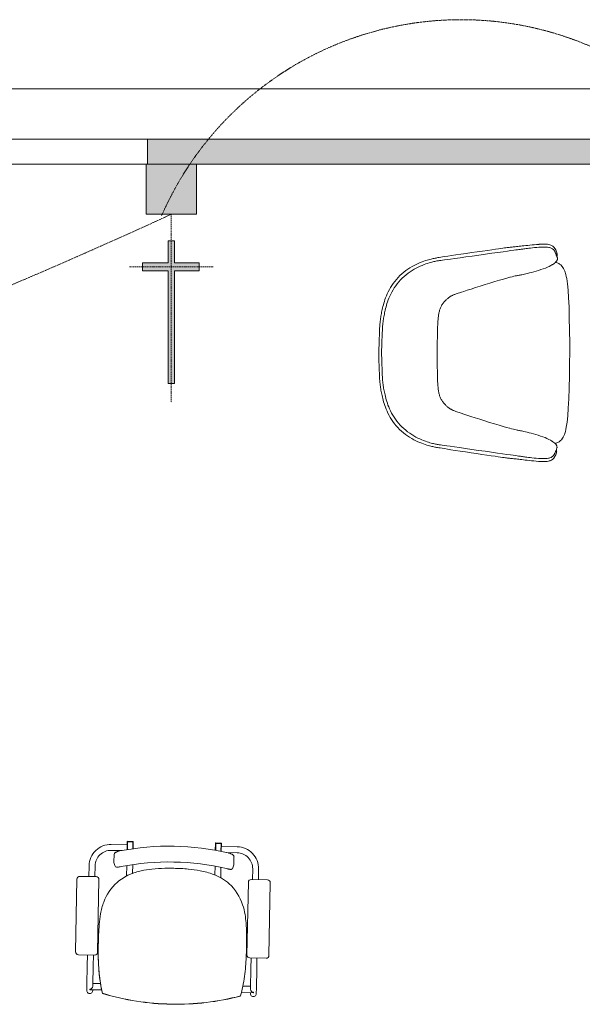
# Model space of a CAD drawing. Header units: millimetres. Extents: x -750 to 72845, y -24282 to 18874.
# Tile 83 of 154: x 56548 to 58256, y 15520 to 18512. Entities that reach past the tile are written whole.
import ezdxf

# ---------------------------------------------------------------- set-up
doc = ezdxf.new("R2010")
doc.units = ezdxf.units.MM
doc.header["$MEASUREMENT"] = 0
for name, pattern in [('( Hidden )', [0.375, 0.25, -0.125]), ('DASHED', [19.05, 12.7, -6.35]), ('HIDDENX2', [0.75, 0.5, -0.25])]:
    doc.linetypes.add(name, pattern=pattern)
for name, color, linetype, lineweight in [('& Lighting (Walls)', 5, 'Continuous', 15), ('IRISH HOUSE_HYD AIRPORT_DRAINAGE LAYOUT 1$0$GREYSCALE', 8, 'Continuous', 0), ('M-MEP-ELLG-CABLE', 146, 'HIDDENX2', 20), ('M-MEP-ELPR-EQUIP', 6, 'Continuous', 20)]:
    doc.layers.add(name, color=color, linetype=linetype, lineweight=lineweight)
doc.layers.add('E Floor Lighting', color=5, linetype='DASHED')
doc.layers.add('IRISH HOUSE_HYD AIRPORT_DRAINAGE LAYOUT 1$0$GREY SCALE', color=8, linetype='Continuous')

# ---------------------------------------------------------------- blocks, each defined once
blk = doc.blocks.new('IRISH HOUSE_HYD AIRPORT_DRAINAGE LAYOUT 1$0$FLOOR PLAN')
at = {"layer": 'IRISH HOUSE_HYD AIRPORT_DRAINAGE LAYOUT 1$0$GREYSCALE', "lineweight": 0, "ltscale": 0.25}
h = blk.add_hatch(color=8, dxfattribs=at)
h.dxf.hatch_style = 1
h.paths.add_polyline_path([(6935.6, 18149.4), (21163.6, 18149.4), (21163.6, 18073.2), (6935.6, 18073.2)])
h = blk.add_hatch(color=8, dxfattribs=at)
h.dxf.hatch_style = 1
h.paths.add_polyline_path([(6932, 18073.2), (6932, 17920.8), (7084.4, 17920.8), (7084.4, 18073.2)])
at = {"layer": 'IRISH HOUSE_HYD AIRPORT_DRAINAGE LAYOUT 1$0$GREYSCALE', "color": 8, "lineweight": 0, "ltscale": 0.2}
blk.add_line((21163.6, 18301.8), (1808.8, 18301.8), dxfattribs=at)
at = {"layer": 'IRISH HOUSE_HYD AIRPORT_DRAINAGE LAYOUT 1$0$GREYSCALE', "color": 8, "lineweight": 0, "ltscale": 0.25}
for p, q in [((21163.6, 18149.4), (1806, 18149.4)), ((6935.6, 18149.4), (21163.6, 18149.4)), ((6935.6, 18073.2), (6935.6, 18149.4)), ((3932.4, 18073.2), (6935.6, 18073.2)), ((6932, 18073.2), (7084.4, 18073.2)), ((6932, 17920.8), (6932, 18073.2)), ((21163.6, 18073.2), (6935.6, 18073.2)), ((7084.4, 18073.2), (7084.4, 17920.8)), ((7084.4, 17920.8), (6932, 17920.8))]:
    blk.add_line(p, q, dxfattribs=at)
at = {"layer": 'IRISH HOUSE_HYD AIRPORT_DRAINAGE LAYOUT 1$0$GREYSCALE', "color": 8, "lineweight": 0}
for p, q in [((7886.9, 17799.3), (7903, 17801.7)), ((7903, 17801.7), (7919.8, 17804.2)), ((7919.8, 17804.2), (7936.5, 17806.6)), ((7936.5, 17806.6), (7952.8, 17809)), ((7952.8, 17809), (7967.9, 17811.2)), ((7981.7, 17802.3), (7962.2, 17799.6)), ((7967.9, 17811.2), (7981.3, 17813.2)), ((7981.3, 17813.2), (7992.5, 17814.8)), ((7999.7, 17804.8), (7981.7, 17802.3)), ((7992.5, 17814.8), (8001.6, 17816)), ((8015.6, 17807), (7999.7, 17804.8)), ((8001.6, 17816), (8009.1, 17817.1)), ((8009.1, 17817.1), (8015.2, 17817.9)), ((8015.2, 17817.9), (8020.1, 17818.5)), ((8028.7, 17808.8), (8015.6, 17807)), ((8020.1, 17818.5), (8024.1, 17819)), ((8024.1, 17819), (8027.5, 17819.4)), ((8027.5, 17819.4), (8030.6, 17819.8)), ((8039.3, 17810.3), (8028.7, 17808.8)), ((8030.6, 17819.8), (8033.6, 17820.1)), ((8033.6, 17820.1), (8036.6, 17820.5)), ((8036.6, 17820.5), (8039.7, 17820.8)), ((8047.8, 17811.4), (8039.3, 17810.3)), ((8039.7, 17820.8), (8042.8, 17821.1)), ((8042.8, 17821.1), (8045.9, 17821.5)), ((8045.9, 17821.5), (8049.3, 17821.8)), ((8054.4, 17812.3), (8047.8, 17811.4)), ((8049.3, 17821.8), (8052.7, 17822.2)), ((8052.7, 17822.2), (8056.4, 17822.6)), ((8059.7, 17813), (8054.4, 17812.3)), ((8056.4, 17822.6), (8060.3, 17823)), ((8063.8, 17813.6), (8059.7, 17813)), ((8060.3, 17823), (8064.5, 17823.5)), ((8067.1, 17814), (8063.8, 17813.6)), ((8064.5, 17823.5), (8069, 17824)), ((8070, 17814.4), (8067.1, 17814)), ((8069, 17824), (8073.8, 17824.5)), ((8072.9, 17814.8), (8070, 17814.4)), ((8075.7, 17815.2), (8072.9, 17814.8)), ((8073.8, 17824.5), (8078.9, 17825)), ((8078.7, 17815.6), (8075.7, 17815.2)), ((8081.9, 17816), (8078.7, 17815.6)), ((8078.9, 17825), (8084.4, 17825.6)), ((8085.4, 17816.5), (8081.9, 17816)), ((8084.4, 17825.6), (8090.3, 17826.3)), ((8089.4, 17817), (8085.4, 17816.5)), ((8093.8, 17817.6), (8089.4, 17817)), ((8090.3, 17826.3), (8096.7, 17826.9)), ((8098.9, 17818.1), (8093.8, 17817.6)), ((8096.7, 17826.9), (8103.4, 17827.6)), ((8104.7, 17818.8), (8098.9, 17818.1)), ((8103.4, 17827.6), (8110.4, 17828.3)), ((8111, 17819.4), (8104.7, 17818.8)), ((8110.4, 17828.3), (8117.4, 17828.9)), ((8117.6, 17820), (8111, 17819.4)), ((8117.4, 17828.9), (8124.2, 17829.4)), ((8124.2, 17820.5), (8117.6, 17820)), ((8124.2, 17829.4), (8125.4, 17829.5)), ((8130.5, 17820.9), (8124.2, 17820.5)), ((8125.4, 17829.5), (8132, 17829.9)), ((8136.5, 17821.1), (8130.5, 17820.9)), ((8132, 17829.9), (8138.2, 17830.1)), ((8138.2, 17821.1), (8136.5, 17821.1)), ((8138.2, 17830.1), (8143.7, 17830)), ((8143.8, 17821), (8138.2, 17821.1)), ((8143.7, 17830), (8148.3, 17829.7)), ((8148.6, 17820.7), (8143.8, 17821)), ((8148.3, 17829.7), (8150.7, 17829.5)), ((8150.7, 17820.5), (8148.6, 17820.7)), ((8150.7, 17829.5), (8154.6, 17828.8)), ((8154.6, 17819.8), (8150.7, 17820.5)), ((8154.6, 17828.8), (8157, 17828.2)), ((8156.6, 17819.4), (8154.6, 17819.8)), ((8159.1, 17818.6), (8156.6, 17819.4)), ((8157, 17828.2), (8160, 17827.2)), ((8161.6, 17817.9), (8159.1, 17818.6)), ((8160, 17827.2), (8162.4, 17826.3)), ((8163.2, 17817.1), (8161.6, 17817.9)), ((8162.4, 17826.3), (8164.6, 17824.9)), ((8165.4, 17815.8), (8163.2, 17817.1)), ((8164.6, 17824.9), (8166.6, 17823.7)), ((8166.9, 17814.9), (8165.4, 17815.8)), ((8166.6, 17823.7), (8168.8, 17821.9)), ((8168.1, 17813.8), (8166.9, 17814.9)), ((8169.2, 17812.6), (8168.1, 17813.8)), ((8168.8, 17821.9), (8170.8, 17819.6)), ((8170.6, 17811.1), (8169.2, 17812.6)), ((8171.5, 17809.8), (8170.6, 17811.1)), ((8170.8, 17819.6), (8172.7, 17816.9)), ((8172.3, 17808.4), (8171.5, 17809.8)), ((8173, 17807.1), (8172.3, 17808.4)), ((8172.7, 17816.9), (8173.5, 17815.5)), ((8173.6, 17805.7), (8173, 17807.1)), ((8173.5, 17815.5), (8175.3, 17812.6)), ((8174.1, 17804.3), (8173.6, 17805.7)), ((8174.7, 17803), (8174.1, 17804.3)), ((8175.2, 17801.8), (8174.7, 17803)), ((8175.7, 17800.6), (8175.2, 17801.8)), ((8175.3, 17812.6), (8176.8, 17809.5)), ((8176.8, 17809.5), (8178, 17806.4)), ((8178, 17806.4), (8178.9, 17803.4)), ((8178.9, 17803.4), (8179.5, 17800.5)), ((7758.1, 17771.3), (7764, 17773.9)), ((7764, 17773.9), (7769.8, 17776.1)), ((7769.8, 17776.1), (7775.3, 17778.1)), ((7775.3, 17778.1), (7780.4, 17779.9)), ((7780.4, 17779.9), (7785.2, 17781.4)), ((7785.2, 17781.4), (7789.5, 17782.7)), ((7790.6, 17773), (7785.9, 17771.5)), ((7789.5, 17782.7), (7793.4, 17783.8)), ((7794.8, 17774.3), (7790.6, 17773)), ((7793.4, 17783.8), (7797, 17784.7)), ((7798.7, 17775.4), (7794.8, 17774.3)), ((7797, 17784.7), (7800.4, 17785.6)), ((7802.2, 17776.4), (7798.7, 17775.4)), ((7800.4, 17785.6), (7803.5, 17786.3)), ((7805.5, 17777.1), (7802.2, 17776.4)), ((7803.5, 17786.3), (7806.4, 17786.9)), ((7808.5, 17777.8), (7805.5, 17777.1)), ((7806.4, 17786.9), (7809.3, 17787.4)), ((7811.4, 17778.4), (7808.5, 17777.8)), ((7809.3, 17787.4), (7812.1, 17787.9)), ((7814.2, 17778.9), (7811.4, 17778.4)), ((7812.1, 17787.9), (7814.8, 17788.4)), ((7816.9, 17779.4), (7814.2, 17778.9)), ((7814.8, 17788.4), (7817.9, 17789)), ((7819.7, 17779.8), (7816.9, 17779.4)), ((7817.9, 17789), (7821.6, 17789.6)), ((7822.8, 17780.3), (7819.7, 17779.8)), ((7821.6, 17789.6), (7826.1, 17790.3)), ((7826.6, 17780.8), (7822.8, 17780.3)), ((7826.1, 17790.3), (7831.8, 17791.1)), ((7831.5, 17781.5), (7826.6, 17780.8)), ((7837.8, 17782.3), (7831.5, 17781.5)), ((7831.8, 17791.1), (7838.9, 17792.2)), ((7846, 17783.5), (7837.8, 17782.3)), ((7838.9, 17792.2), (7847.8, 17793.5)), ((7856.3, 17784.9), (7846, 17783.5)), ((7847.8, 17793.5), (7858.7, 17795.2)), ((7869.1, 17786.6), (7856.3, 17784.9)), ((7858.7, 17795.2), (7871.9, 17797.1)), ((7884.8, 17788.8), (7869.1, 17786.6)), ((7871.9, 17797.1), (7886.9, 17799.3)), ((7902.7, 17791.3), (7884.8, 17788.8)), ((7922, 17794), (7902.7, 17791.3)), ((7942.1, 17796.8), (7922, 17794)), ((7962.2, 17799.6), (7942.1, 17796.8)), ((8168.1, 17769.6), (8171.4, 17772)), ((8171.4, 17772), (8174.2, 17774.4)), ((8174.2, 17774.4), (8174.9, 17775.1)), ((8174.5, 17774.7), (8177.4, 17774.1)), ((8174.9, 17775.1), (8177.1, 17777.4)), ((8176.2, 17799.4), (8175.7, 17800.6)), ((8176.7, 17798.2), (8176.2, 17799.4)), ((8177.2, 17797), (8176.7, 17798.2)), ((8177.1, 17777.4), (8178.7, 17779.7)), ((8177.7, 17795.8), (8177.2, 17797)), ((8177.4, 17774.1), (8177.8, 17774)), ((8178.2, 17794.7), (8177.7, 17795.8)), ((8177.8, 17774), (8184.8, 17771.2)), ((8178.7, 17793.5), (8178.2, 17794.7)), ((8179.2, 17792.3), (8178.7, 17793.5)), ((8178.7, 17779.7), (8179.2, 17780.6)), ((8179.2, 17794.3), (8178.8, 17793.3)), ((8179.6, 17795.9), (8179.2, 17794.3)), ((8179.6, 17791.1), (8179.2, 17792.3)), ((8179.2, 17780.6), (8179.5, 17781.2)), ((8179.5, 17800.5), (8179.7, 17798)), ((8179.5, 17781.2), (8179.7, 17781.8)), ((8179.7, 17798), (8179.6, 17795.9)), ((8180.1, 17789.2), (8179.6, 17791.1)), ((8179.7, 17781.8), (8180.2, 17782.8)), ((8180.4, 17788.1), (8180.1, 17789.2)), ((8180.2, 17782.8), (8180.4, 17783.8)), ((8180.6, 17786.9), (8180.4, 17788.1)), ((8180.4, 17783.8), (8180.6, 17785.8)), ((8180.6, 17785.8), (8180.6, 17786.9)), ((7708.1, 17739.7), (7714.1, 17744.8)), ((7714.1, 17744.8), (7720.3, 17749.5)), ((7720.3, 17749.5), (7726.6, 17754)), ((7726.6, 17754), (7732.9, 17758.1)), ((7733.1, 17746), (7727, 17741.6)), ((7732.9, 17758.1), (7739.3, 17761.9)), ((7739.3, 17750.1), (7733.1, 17746)), ((7739.3, 17761.9), (7745.6, 17765.4)), ((7745.6, 17753.8), (7739.3, 17750.1)), ((7745.6, 17765.4), (7751.9, 17768.5)), ((7751.8, 17757.3), (7745.6, 17753.8)), ((7758, 17760.3), (7751.8, 17757.3)), ((7751.9, 17768.5), (7758.1, 17771.3)), ((7764, 17763.1), (7758, 17760.3)), ((7769.9, 17765.6), (7764, 17763.1)), ((7775.5, 17767.8), (7769.9, 17765.6)), ((7780.9, 17769.8), (7775.5, 17767.8)), ((7785.9, 17771.5), (7780.9, 17769.8)), ((8089.7, 17741), (8095.6, 17742.5)), ((8095.6, 17742.5), (8102, 17744.2)), ((8102, 17744.2), (8108.9, 17746)), ((8108.9, 17746), (8116, 17748.1)), ((8116, 17748.1), (8123.3, 17750.2)), ((8123.3, 17750.2), (8130.5, 17752.5)), ((8130.5, 17752.5), (8137.4, 17754.9)), ((8137.4, 17754.9), (8144, 17757.4)), ((8144, 17757.4), (8150.1, 17759.9)), ((8150.1, 17759.9), (8155.6, 17762.4)), ((8155.6, 17762.4), (8160.5, 17765)), ((8160.5, 17765), (8163.6, 17766.8)), ((8163.6, 17766.8), (8164.3, 17767.2)), ((8164.3, 17767.2), (8164.9, 17767.6)), ((8164.9, 17767.6), (8165.9, 17768.2)), ((8165.9, 17768.2), (8168.1, 17769.6)), ((8184.8, 17771.2), (8187, 17769.7)), ((8187, 17769.7), (8190.5, 17767.2)), ((8190.5, 17767.2), (8194.8, 17762.3)), ((8194.8, 17762.3), (8195.1, 17761.9)), ((8195.1, 17761.9), (8199, 17755.9)), ((8199, 17755.9), (8200, 17753.8)), ((8200, 17753.8), (8202.7, 17747.8)), ((8202.7, 17747.8), (8205.8, 17738.1)), ((7682, 17710.8), (7686.6, 17717)), ((7686.6, 17717), (7691.6, 17723.1)), ((7691.6, 17723.1), (7696.8, 17728.9)), ((7698.8, 17715.5), (7694, 17709.6)), ((7696.8, 17728.9), (7702.4, 17734.4)), ((7704, 17721.2), (7698.8, 17715.5)), ((7702.4, 17734.4), (7708.1, 17739.7)), ((7709.4, 17726.7), (7704, 17721.2)), ((7715.1, 17732), (7709.4, 17726.7)), ((7721, 17736.9), (7715.1, 17732)), ((7727, 17741.6), (7721, 17736.9)), ((7975.7, 17711.7), (7990.8, 17716.3)), ((7990.8, 17716.3), (8004.4, 17720.4)), ((8004.4, 17720.4), (8016.7, 17724)), ((8016.7, 17724), (8027.2, 17726.9)), ((8027.2, 17726.9), (8035.8, 17729.2)), ((8035.8, 17729.2), (8036.7, 17729.5)), ((8036.7, 17729.5), (8042.6, 17731)), ((8042.6, 17731), (8048.1, 17732.3)), ((8048.1, 17732.3), (8052.5, 17733.3)), ((8052.5, 17733.3), (8056, 17734)), ((8056, 17734), (8058.9, 17734.6)), ((8058.9, 17734.6), (8061.5, 17735.1)), ((8061.5, 17735.1), (8064.1, 17735.6)), ((8064.1, 17735.6), (8066.5, 17736)), ((8066.5, 17736), (8066.9, 17736.1)), ((8066.9, 17736.1), (8069.7, 17736.6)), ((8069.7, 17736.6), (8072.8, 17737.2)), ((8072.8, 17737.2), (8076.2, 17737.9)), ((8076.2, 17737.9), (8080.1, 17738.8)), ((8080.1, 17738.8), (8084.6, 17739.8)), ((8084.6, 17739.8), (8089.7, 17741)), ((8205.8, 17738.1), (8207.1, 17731.9)), ((8207.1, 17731.9), (8208.6, 17725.3)), ((8208.6, 17725.3), (8210.9, 17709.8)), ((7664, 17679.2), (7666.9, 17685.4)), ((7666.9, 17685.4), (7670.2, 17691.8)), ((7670.2, 17691.8), (7673.8, 17698.1)), ((7673.8, 17698.1), (7677.8, 17704.5)), ((7677.9, 17684.6), (7674.7, 17678.4)), ((7677.8, 17704.5), (7682, 17710.8)), ((7681.4, 17690.9), (7677.9, 17684.6)), ((7685.3, 17697.2), (7681.4, 17690.9)), ((7689.5, 17703.4), (7685.3, 17697.2)), ((7694, 17709.6), (7689.5, 17703.4)), ((7879.2, 17681), (7882.8, 17682.1)), ((7882.8, 17682.1), (7889, 17684.1)), ((7889, 17684.1), (7896.8, 17686.6)), ((7896.8, 17686.6), (7906.5, 17689.7)), ((7906.5, 17689.7), (7918.4, 17693.6)), ((7918.4, 17693.6), (7931.9, 17697.9)), ((7931.9, 17697.9), (7945.6, 17702.3)), ((7945.6, 17702.3), (7960.9, 17707.1)), ((7960.9, 17707.1), (7975.7, 17711.7)), ((8210.9, 17709.8), (8212.8, 17690.7)), ((8212.8, 17690.7), (8214.4, 17667.3)), ((7653.4, 17650.8), (7655, 17656.1)), ((7655, 17656.1), (7656.9, 17661.5)), ((7656.9, 17661.5), (7658.9, 17667.2)), ((7658.9, 17667.2), (7661.3, 17673.1)), ((7661.3, 17673.1), (7664, 17679.2)), ((7664.8, 17654.8), (7663, 17649.4)), ((7666.8, 17660.4), (7664.8, 17654.8)), ((7669.1, 17666.2), (7666.8, 17660.4)), ((7671.7, 17672.2), (7669.1, 17666.2)), ((7674.7, 17678.4), (7671.7, 17672.2)), ((7834.2, 17651.3), (7835.8, 17653.3)), ((7835.8, 17653.3), (7837.6, 17655.4)), ((7837.6, 17655.4), (7839.4, 17657.3)), ((7839.4, 17657.3), (7841.1, 17659)), ((7841.1, 17659), (7842.8, 17660.7)), ((7842.8, 17660.7), (7844.4, 17662.2)), ((7844.4, 17662.2), (7845.9, 17663.6)), ((7845.9, 17663.6), (7847.3, 17664.9)), ((7847.3, 17664.9), (7848.7, 17666)), ((7848.7, 17666), (7850, 17667.1)), ((7850, 17667.1), (7851.3, 17668.1)), ((7851.3, 17668.1), (7852.6, 17669)), ((7852.6, 17669), (7854, 17669.9)), ((7854, 17669.9), (7855.3, 17670.8)), ((7855.3, 17670.8), (7856.8, 17671.6)), ((7856.8, 17671.6), (7858.3, 17672.5)), ((7858.3, 17672.5), (7859.8, 17673.3)), ((7859.8, 17673.3), (7861.5, 17674.2)), ((7861.5, 17674.2), (7863.2, 17675)), ((7863.2, 17675), (7864.9, 17675.8)), ((7864.9, 17675.8), (7866.8, 17676.6)), ((7866.8, 17676.6), (7868.6, 17677.3)), ((7868.6, 17677.3), (7870.6, 17678.1)), ((7870.6, 17678.1), (7872.8, 17678.9)), ((7872.8, 17678.9), (7875.7, 17679.8)), ((7875.7, 17679.8), (7879.2, 17681)), ((8214.4, 17667.3), (8215.7, 17639.3)), ((7646, 17619.3), (7646.8, 17623.3)), ((7646.8, 17623.3), (7647.7, 17627.4)), ((7647.7, 17627.4), (7648.7, 17631.7)), ((7648.7, 17631.7), (7649.7, 17636.2)), ((7649.7, 17636.2), (7650.8, 17640.9)), ((7650.8, 17640.9), (7652, 17645.7)), ((7652, 17645.7), (7653.4, 17650.8)), ((7656.7, 17625.4), (7655.8, 17621.2)), ((7657.7, 17629.8), (7656.7, 17625.4)), ((7658.8, 17634.4), (7657.7, 17629.8)), ((7660.1, 17639.2), (7658.8, 17634.4)), ((7661.4, 17644.2), (7660.1, 17639.2)), ((7663, 17649.4), (7661.4, 17644.2)), ((7820.8, 17621), (7821.4, 17623.8)), ((7821.4, 17623.8), (7822, 17626.4)), ((7822, 17626.4), (7822.7, 17629)), ((7822.7, 17629), (7823.5, 17631.5)), ((7823.5, 17631.5), (7824.3, 17633.9)), ((7824.3, 17633.9), (7825.2, 17636.3)), ((7825.2, 17636.3), (7826.2, 17638.5)), ((7826.2, 17638.5), (7827.2, 17640.7)), ((7827.2, 17640.7), (7828.4, 17642.9)), ((7828.4, 17642.9), (7829.7, 17645.2)), ((7829.7, 17645.2), (7831.1, 17647.2)), ((7831.1, 17647.2), (7832.6, 17649.3)), ((7832.6, 17649.3), (7834.2, 17651.3)), ((8215.7, 17639.3), (8216.6, 17606.1)), ((7642, 17591.8), (7642.4, 17596.1)), ((7642.4, 17596.1), (7642.9, 17600.1)), ((7642.9, 17600.1), (7643.4, 17603.9)), ((7643.4, 17603.9), (7644, 17607.8)), ((7644, 17607.8), (7644.6, 17611.6)), ((7644.6, 17611.6), (7645.3, 17615.4)), ((7645.3, 17615.4), (7646, 17619.3)), ((7651.1, 17594.2), (7650.6, 17590.3)), ((7651.6, 17598), (7651.1, 17594.2)), ((7652.1, 17601.8), (7651.6, 17598)), ((7652.8, 17605.5), (7652.1, 17601.8)), ((7653.4, 17609.3), (7652.8, 17605.5)), ((7654.2, 17613.2), (7653.4, 17609.3)), ((7655, 17617.1), (7654.2, 17613.2)), ((7655.8, 17621.2), (7655, 17617.1)), ((7817.5, 17591.9), (7817.7, 17594.6)), ((7817.7, 17594.6), (7817.8, 17597.3)), ((7817.8, 17597.3), (7818, 17599.9)), ((7818, 17599.9), (7818.2, 17602.1)), ((7818.2, 17602.1), (7818.5, 17604.7)), ((7818.5, 17604.7), (7818.8, 17607.4)), ((7818.8, 17607.4), (7819.1, 17610.1)), ((7819.1, 17610.1), (7819.4, 17612.7)), ((7819.4, 17612.7), (7819.8, 17615.5)), ((7819.8, 17615.5), (7820.3, 17618.3)), ((7820.3, 17618.3), (7820.8, 17621)), ((8216.6, 17606.1), (8217.3, 17569)), ((7639.9, 17554.6), (7640.3, 17565.1)), ((7640.3, 17565.1), (7640.8, 17573.8)), ((7640.8, 17573.8), (7641.2, 17581)), ((7641.2, 17581), (7641.6, 17586.9)), ((7641.6, 17586.9), (7642, 17591.8)), ((7649, 17568.3), (7648.6, 17559.7)), ((7649.4, 17575.4), (7649, 17568.3)), ((7649.8, 17581.2), (7649.4, 17575.4)), ((7650.2, 17586.1), (7649.8, 17581.2)), ((7650.6, 17590.3), (7650.2, 17586.1)), ((7816.2, 17556), (7816.4, 17564.1)), ((7816.4, 17564.1), (7816.6, 17570.6)), ((7816.6, 17570.6), (7816.7, 17575.8)), ((7816.7, 17575.8), (7816.9, 17580)), ((7816.9, 17580), (7817, 17583.5)), ((7817, 17583.5), (7817.2, 17586.5)), ((7817.2, 17586.5), (7817.3, 17589.1)), ((7817.3, 17589.1), (7817.5, 17591.9)), ((8217.3, 17569), (8217.8, 17529.2)), ((7638.8, 17526.8), (7639.3, 17541.9)), ((7639.3, 17541.9), (7639.9, 17554.6)), ((7647.6, 17536.9), (7647, 17522)), ((7648.1, 17549.4), (7647.6, 17536.9)), ((7648.6, 17559.7), (7648.1, 17549.4)), ((7815.3, 17519.4), (7815.7, 17533.9)), ((7815.7, 17533.9), (7815.9, 17546.1)), ((7815.9, 17546.1), (7816.2, 17556)), ((7637.8, 17500.9), (7638.1, 17509.6)), ((7638.1, 17509.6), (7638.8, 17526.8)), ((7646.4, 17505), (7646.3, 17500.9)), ((7647, 17522), (7646.4, 17505)), ((7814.9, 17500.5), (7815, 17502.7)), ((7815, 17502.7), (7815.3, 17519.4)), ((8217.8, 17529.2), (8218, 17499.5)), ((7638.1, 17492.2), (7637.8, 17500.9)), ((7638.6, 17474.9), (7638.1, 17492.2)), ((7639.2, 17459.8), (7638.6, 17474.9)), ((7646.3, 17500.9), (7646.4, 17496.7)), ((7646.4, 17496.7), (7646.9, 17479.7)), ((7646.9, 17479.7), (7647.5, 17464.8)), ((7815, 17498.2), (7814.9, 17500.5)), ((7815.3, 17481.5), (7815, 17498.2)), ((7815.5, 17467), (7815.3, 17481.5)), ((8218, 17499.5), (8217.6, 17469.8)), ((7639.6, 17447.2), (7639.2, 17459.8)), ((7640, 17436.6), (7639.6, 17447.2)), ((7647.5, 17464.8), (7647.9, 17452.3)), ((7647.9, 17452.3), (7648.3, 17442)), ((7815.7, 17454.8), (7815.5, 17467)), ((7815.9, 17444.9), (7815.7, 17454.8)), ((7816.1, 17436.8), (7815.9, 17444.9)), ((8217.6, 17469.8), (8217, 17430)), ((7640.4, 17427.9), (7640, 17436.6)), ((7640.8, 17420.8), (7640.4, 17427.9)), ((7641.2, 17414.8), (7640.8, 17420.8)), ((7641.5, 17409.9), (7641.2, 17414.8)), ((7648.3, 17442), (7648.7, 17433.4)), ((7648.7, 17433.4), (7649.1, 17426.3)), ((7649.1, 17426.3), (7649.4, 17420.5)), ((7649.4, 17420.5), (7649.8, 17415.6)), ((7649.8, 17415.6), (7650.2, 17411.4)), ((7816.2, 17430.3), (7816.1, 17436.8)), ((7816.4, 17425.1), (7816.2, 17430.3)), ((7816.5, 17420.9), (7816.4, 17425.1)), ((7816.6, 17417.4), (7816.5, 17420.9)), ((7816.8, 17414.4), (7816.6, 17417.4)), ((7816.9, 17411.8), (7816.8, 17414.4)), ((8217, 17430), (8216.1, 17392.9)), ((7642, 17405.6), (7641.5, 17409.9)), ((7642.4, 17401.7), (7642, 17405.6)), ((7642.9, 17397.8), (7642.4, 17401.7)), ((7643.5, 17394), (7642.9, 17397.8)), ((7644.1, 17390.1), (7643.5, 17394)), ((7644.7, 17386.3), (7644.1, 17390.1)), ((7645.5, 17382.4), (7644.7, 17386.3)), ((7650.2, 17411.4), (7650.6, 17407.5)), ((7650.6, 17407.5), (7651.1, 17403.7)), ((7651.1, 17403.7), (7651.7, 17399.9)), ((7651.7, 17399.9), (7652.3, 17396.1)), ((7652.3, 17396.1), (7652.9, 17392.3)), ((7652.9, 17392.3), (7653.6, 17388.5)), ((7653.6, 17388.5), (7654.4, 17384.6)), ((7654.4, 17384.6), (7655.2, 17380.5)), ((7817, 17409), (7816.9, 17411.8)), ((7817.2, 17406.3), (7817, 17409)), ((7817.4, 17403.6), (7817.2, 17406.3)), ((7817.6, 17401), (7817.4, 17403.6)), ((7817.7, 17398.8), (7817.6, 17401)), ((7818, 17396.2), (7817.7, 17398.8)), ((7818.3, 17393.5), (7818, 17396.2)), ((7818.6, 17390.8), (7818.3, 17393.5)), ((7818.9, 17388.2), (7818.6, 17390.8)), ((7819.3, 17385.4), (7818.9, 17388.2)), ((7819.8, 17382.6), (7819.3, 17385.4)), ((8216.1, 17392.9), (8215, 17359.7)), ((7646.3, 17378.4), (7645.5, 17382.4)), ((7647.1, 17374.3), (7646.3, 17378.4)), ((7648, 17370), (7647.1, 17374.3)), ((7649, 17365.5), (7648, 17370)), ((7650.1, 17360.8), (7649, 17365.5)), ((7651.3, 17355.9), (7650.1, 17360.8)), ((7652.7, 17350.9), (7651.3, 17355.9)), ((7655.2, 17380.5), (7656.2, 17376.3)), ((7656.2, 17376.3), (7657.1, 17371.8)), ((7657.1, 17371.8), (7658.2, 17367.2)), ((7658.2, 17367.2), (7659.4, 17362.4)), ((7659.4, 17362.4), (7660.8, 17357.4)), ((7660.8, 17357.4), (7662.3, 17352.2)), ((7820.3, 17379.9), (7819.8, 17382.6)), ((7820.8, 17377.1), (7820.3, 17379.9)), ((7821.4, 17374.4), (7820.8, 17377.1)), ((7822.1, 17371.8), (7821.4, 17374.4)), ((7822.8, 17369.3), (7822.1, 17371.8)), ((7823.7, 17366.9), (7822.8, 17369.3)), ((7824.5, 17364.6), (7823.7, 17366.9)), ((7825.5, 17362.3), (7824.5, 17364.6)), ((7826.6, 17360.1), (7825.5, 17362.3)), ((7827.7, 17358), (7826.6, 17360.1)), ((7829.1, 17355.7), (7827.7, 17358)), ((7830.4, 17353.6), (7829.1, 17355.7)), ((7831.9, 17351.6), (7830.4, 17353.6)), ((8215, 17359.7), (8213.6, 17331.7)), ((7654.3, 17345.6), (7652.7, 17350.9)), ((7656.1, 17340.1), (7654.3, 17345.6)), ((7658.2, 17334.4), (7656.1, 17340.1)), ((7660.5, 17328.6), (7658.2, 17334.4)), ((7663.1, 17322.5), (7660.5, 17328.6)), ((7662.3, 17352.2), (7664.1, 17346.8)), ((7664.1, 17346.8), (7666.1, 17341.2)), ((7666.1, 17341.2), (7668.3, 17335.4)), ((7668.3, 17335.4), (7670.9, 17329.4)), ((7670.9, 17329.4), (7673.8, 17323.2)), ((7673.8, 17323.2), (7677, 17316.9)), ((7833.4, 17349.5), (7831.9, 17351.6)), ((7835, 17347.5), (7833.4, 17349.5)), ((7836.9, 17345.4), (7835, 17347.5)), ((7838.6, 17343.5), (7836.9, 17345.4)), ((7840.4, 17341.8), (7838.6, 17343.5)), ((7842, 17340.1), (7840.4, 17341.8)), ((7843.7, 17338.6), (7842, 17340.1)), ((7845.1, 17337.2), (7843.7, 17338.6)), ((7846.6, 17335.9), (7845.1, 17337.2)), ((7847.9, 17334.7), (7846.6, 17335.9)), ((7849.2, 17333.7), (7847.9, 17334.7)), ((7850.5, 17332.7), (7849.2, 17333.7)), ((7851.8, 17331.7), (7850.5, 17332.7)), ((7853.1, 17330.8), (7851.8, 17331.7)), ((7854.5, 17329.9), (7853.1, 17330.8)), ((7855.9, 17329.1), (7854.5, 17329.9)), ((7857.5, 17328.2), (7855.9, 17329.1)), ((7859, 17327.4), (7857.5, 17328.2)), ((7860.7, 17326.5), (7859, 17327.4)), ((7862.3, 17325.7), (7860.7, 17326.5)), ((7864.1, 17324.9), (7862.3, 17325.7)), ((7865.9, 17324.1), (7864.1, 17324.9)), ((7867.8, 17323.3), (7865.9, 17324.1)), ((7869.7, 17322.6), (7867.8, 17323.3)), ((8213.6, 17331.7), (8211.9, 17308.4)), ((7666.1, 17316.2), (7663.1, 17322.5)), ((7669.3, 17309.8), (7666.1, 17316.2)), ((7672.9, 17303.4), (7669.3, 17309.8)), ((7676.8, 17297), (7672.9, 17303.4)), ((7681, 17290.7), (7676.8, 17297)), ((7677, 17316.9), (7680.5, 17310.6)), ((7680.5, 17310.6), (7684.4, 17304.3)), ((7684.4, 17304.3), (7688.5, 17298.1)), ((7688.5, 17298.1), (7693, 17291.9)), ((7872, 17321.8), (7869.7, 17322.6)), ((7874.8, 17320.8), (7872, 17321.8)), ((7878.3, 17319.6), (7874.8, 17320.8)), ((7882, 17318.4), (7878.3, 17319.6)), ((7888.1, 17316.4), (7882, 17318.4)), ((7895.9, 17313.9), (7888.1, 17316.4)), ((7905.6, 17310.7), (7895.9, 17313.9)), ((7917.4, 17306.8), (7905.6, 17310.7)), ((7930.9, 17302.4), (7917.4, 17306.8)), ((7944.6, 17298), (7930.9, 17302.4)), ((7960, 17293.1), (7944.6, 17298)), ((8211.9, 17308.4), (8209.9, 17289.2)), ((7685.6, 17284.5), (7681, 17290.7)), ((7690.5, 17278.4), (7685.6, 17284.5)), ((7695.7, 17272.6), (7690.5, 17278.4)), ((7693, 17291.9), (7697.8, 17285.9)), ((7701.2, 17267), (7695.7, 17272.6)), ((7697.8, 17285.9), (7702.9, 17280.2)), ((7707, 17261.7), (7701.2, 17267)), ((7702.9, 17280.2), (7708.3, 17274.7)), ((7708.3, 17274.7), (7714, 17269.4)), ((7714, 17269.4), (7719.8, 17264.4)), ((7719.8, 17264.4), (7725.8, 17259.7)), ((7974.7, 17288.4), (7960, 17293.1)), ((7989.7, 17283.7), (7974.7, 17288.4)), ((8003.4, 17279.6), (7989.7, 17283.7)), ((8015.7, 17276), (8003.4, 17279.6)), ((8026.1, 17273), (8015.7, 17276)), ((8034.7, 17270.6), (8026.1, 17273)), ((8035.6, 17270.4), (8034.7, 17270.6)), ((8041.5, 17268.8), (8035.6, 17270.4)), ((8047, 17267.5), (8041.5, 17268.8)), ((8051.4, 17266.5), (8047, 17267.5)), ((8054.9, 17265.7), (8051.4, 17266.5)), ((8057.8, 17265.1), (8054.9, 17265.7)), ((8060.4, 17264.7), (8057.8, 17265.1)), ((8063, 17264.2), (8060.4, 17264.7)), ((8065.4, 17263.7), (8063, 17264.2)), ((8065.7, 17263.7), (8065.4, 17263.7)), ((8068.6, 17263.1), (8065.7, 17263.7)), ((8206, 17267.2), (8204.7, 17261)), ((8207.5, 17273.8), (8206, 17267.2)), ((8209.9, 17289.2), (8207.5, 17273.8)), ((7713, 17256.6), (7707, 17261.7)), ((7719.1, 17251.8), (7713, 17256.6)), ((7725.4, 17247.4), (7719.1, 17251.8)), ((7731.7, 17243.2), (7725.4, 17247.4)), ((7725.8, 17259.7), (7732, 17255.3)), ((7738, 17239.3), (7731.7, 17243.2)), ((7732, 17255.3), (7738.2, 17251.2)), ((7744.4, 17235.9), (7738, 17239.3)), ((7738.2, 17251.2), (7744.4, 17247.4)), ((7744.4, 17247.4), (7750.6, 17243.9)), ((7750.6, 17232.7), (7744.4, 17235.9)), ((7750.6, 17243.9), (7756.7, 17240.8)), ((7756.7, 17240.8), (7762.8, 17238)), ((7762.8, 17238), (7768.6, 17235.5)), ((7768.6, 17235.5), (7774.2, 17233.2)), ((7774.2, 17233.2), (7779.6, 17231.3)), ((8071.6, 17262.5), (8068.6, 17263.1)), ((8075.1, 17261.8), (8071.6, 17262.5)), ((8079, 17260.9), (8075.1, 17261.8)), ((8083.4, 17259.8), (8079, 17260.9)), ((8088.5, 17258.6), (8083.4, 17259.8)), ((8094.4, 17257.1), (8088.5, 17258.6)), ((8100.8, 17255.4), (8094.4, 17257.1)), ((8107.7, 17253.5), (8100.8, 17255.4)), ((8114.8, 17251.4), (8107.7, 17253.5)), ((8122.1, 17249.2), (8114.8, 17251.4)), ((8129.3, 17246.9), (8122.1, 17249.2)), ((8136.2, 17244.5), (8129.3, 17246.9)), ((8142.8, 17242), (8136.2, 17244.5)), ((8148.8, 17239.4), (8142.8, 17242)), ((8154.3, 17236.9), (8148.8, 17239.4)), ((8159.3, 17234.3), (8154.3, 17236.9)), ((8162.4, 17232.5), (8159.3, 17234.3)), ((8193.6, 17236.8), (8189.2, 17231.9)), ((8193.9, 17237.2), (8193.6, 17236.8)), ((8197.8, 17243.2), (8193.9, 17237.2)), ((8198.8, 17245.3), (8197.8, 17243.2)), ((8201.5, 17251.2), (8198.8, 17245.3)), ((8204.7, 17261), (8201.5, 17251.2)), ((7756.8, 17229.8), (7750.6, 17232.7)), ((7762.7, 17227.3), (7756.8, 17229.8)), ((7768.5, 17225), (7762.7, 17227.3)), ((7773.9, 17223), (7768.5, 17225)), ((7779.1, 17221.2), (7773.9, 17223)), ((7783.8, 17219.7), (7779.1, 17221.2)), ((7779.6, 17231.3), (7784.6, 17229.5)), ((7788.1, 17218.4), (7783.8, 17219.7)), ((7784.6, 17229.5), (7789.3, 17228)), ((7792.1, 17217.2), (7788.1, 17218.4)), ((7789.3, 17228), (7793.5, 17226.7)), ((7795.7, 17216.2), (7792.1, 17217.2)), ((7793.5, 17226.7), (7797.4, 17225.6)), ((7799, 17215.4), (7795.7, 17216.2)), ((7797.4, 17225.6), (7800.9, 17224.6)), ((7802.1, 17214.7), (7799, 17215.4)), ((7800.9, 17224.6), (7804.2, 17223.8)), ((7805.1, 17214.1), (7802.1, 17214.7)), ((7804.2, 17223.8), (7807.2, 17223.1)), ((7807.9, 17213.5), (7805.1, 17214.1)), ((7807.2, 17223.1), (7810.1, 17222.5)), ((7810.7, 17213), (7807.9, 17213.5)), ((7810.1, 17222.5), (7812.9, 17222)), ((7813.5, 17212.5), (7810.7, 17213)), ((7812.9, 17222), (7815.6, 17221.5)), ((7816.6, 17211.9), (7813.5, 17212.5)), ((7815.6, 17221.5), (7818.3, 17221.1)), ((7820.2, 17211.3), (7816.6, 17211.9)), ((7818.3, 17221.1), (7821.4, 17220.6)), ((7824.7, 17210.6), (7820.2, 17211.3)), ((7821.4, 17220.6), (7825.3, 17220)), ((7830.4, 17209.7), (7824.7, 17210.6)), ((7825.3, 17220), (7830.1, 17219.3)), ((7830.1, 17219.3), (7836.5, 17218.5)), ((7837.6, 17208.6), (7830.4, 17209.7)), ((7836.5, 17218.5), (7844.6, 17217.3)), ((7846.4, 17207.2), (7837.6, 17208.6)), ((7844.6, 17217.3), (7854.9, 17215.8)), ((7857.3, 17205.5), (7846.4, 17207.2)), ((7854.9, 17215.8), (7867.7, 17214)), ((7870.5, 17203.5), (7857.3, 17205.5)), ((7867.7, 17214), (7883.4, 17211.8)), ((7885.5, 17201.2), (7870.5, 17203.5)), ((7883.4, 17211.8), (7901.3, 17209.2)), ((7901.3, 17209.2), (7920.6, 17206.4)), ((7920.6, 17206.4), (7940.7, 17203.5)), ((7940.7, 17203.5), (7960.8, 17200.6)), ((8163, 17232.1), (8162.4, 17232.5)), ((8163.7, 17231.7), (8163, 17232.1)), ((8164.6, 17231.1), (8163.7, 17231.7)), ((8166.8, 17229.6), (8164.6, 17231.1)), ((8170.1, 17227.2), (8166.8, 17229.6)), ((8172.9, 17224.8), (8170.1, 17227.2)), ((8173.6, 17224.1), (8172.9, 17224.8)), ((8176.1, 17225.1), (8173.2, 17224.5)), ((8175.8, 17221.8), (8173.6, 17224.1)), ((8177.4, 17219.5), (8175.8, 17221.8)), ((8175.8, 17202.2), (8176.3, 17203.3)), ((8176.5, 17225.2), (8176.1, 17225.1)), ((8176.3, 17203.3), (8176.8, 17204.5)), ((8183.5, 17227.9), (8176.5, 17225.2)), ((8176.8, 17204.5), (8177.3, 17205.7)), ((8177.3, 17205.7), (8177.8, 17206.9)), ((8177.8, 17218.6), (8177.4, 17219.5)), ((8177.4, 17205.9), (8177.8, 17204.8)), ((8178.1, 17217.9), (8177.8, 17218.6)), ((8177.8, 17206.9), (8178.2, 17208.1)), ((8177.8, 17204.8), (8178.1, 17203.3)), ((8178.4, 17217.3), (8178.1, 17217.9)), ((8178.2, 17208.1), (8178.7, 17209.9)), ((8178.8, 17216.4), (8178.4, 17217.3)), ((8178.7, 17209.9), (8179.1, 17211.1)), ((8179, 17215.4), (8178.8, 17216.4)), ((8179.3, 17213.4), (8179, 17215.4)), ((8179.1, 17211.1), (8179.3, 17212.3)), ((8179.3, 17212.3), (8179.3, 17213.4)), ((8185.7, 17229.5), (8183.5, 17227.9)), ((8189.2, 17231.9), (8185.7, 17229.5)), ((7901.6, 17198.8), (7885.5, 17201.2)), ((7918.3, 17196.2), (7901.6, 17198.8)), ((7935.1, 17193.7), (7918.3, 17196.2)), ((7951.3, 17191.2), (7935.1, 17193.7)), ((7966.4, 17189), (7951.3, 17191.2)), ((7960.8, 17200.6), (7980.2, 17197.8)), ((7979.8, 17187), (7966.4, 17189)), ((7991, 17185.3), (7979.8, 17187)), ((7980.2, 17197.8), (7998.2, 17195.2)), ((8000.1, 17184), (7991, 17185.3)), ((7998.2, 17195.2), (8014.1, 17192.9)), ((8007.6, 17182.9), (8000.1, 17184)), ((8013.7, 17182.1), (8007.6, 17182.9)), ((8018.6, 17181.4), (8013.7, 17182.1)), ((8014.1, 17192.9), (8027.2, 17191.1)), ((8022.6, 17180.9), (8018.6, 17181.4)), ((8026, 17180.5), (8022.6, 17180.9)), ((8029.1, 17180.1), (8026, 17180.5)), ((8027.2, 17191.1), (8037.8, 17189.6)), ((8032.1, 17179.7), (8029.1, 17180.1)), ((8035.1, 17179.4), (8032.1, 17179.7)), ((8038.1, 17179.1), (8035.1, 17179.4)), ((8037.8, 17189.6), (8046.3, 17188.4)), ((8041.2, 17178.7), (8038.1, 17179.1)), ((8044.4, 17178.4), (8041.2, 17178.7)), ((8047.7, 17178), (8044.4, 17178.4)), ((8046.3, 17188.4), (8053, 17187.5)), ((8051.2, 17177.6), (8047.7, 17178)), ((8054.9, 17177.2), (8051.2, 17177.6)), ((8053, 17187.5), (8058.2, 17186.7)), ((8058.8, 17176.7), (8054.9, 17177.2)), ((8058.2, 17186.7), (8062.3, 17186.2)), ((8063, 17176.2), (8058.8, 17176.7)), ((8062.3, 17186.2), (8065.6, 17185.7)), ((8067.5, 17175.7), (8063, 17176.2)), ((8065.6, 17185.7), (8068.6, 17185.3)), ((8072.3, 17175.2), (8067.5, 17175.7)), ((8068.6, 17185.3), (8071.4, 17184.9)), ((8071.4, 17184.9), (8074.2, 17184.5)), ((8077.4, 17174.6), (8072.3, 17175.2)), ((8074.2, 17184.5), (8077.2, 17184.1)), ((8077.2, 17184.1), (8080.4, 17183.6)), ((8082.9, 17174), (8077.4, 17174.6)), ((8080.4, 17183.6), (8083.9, 17183.1)), ((8088.8, 17173.3), (8082.9, 17174)), ((8083.9, 17183.1), (8087.9, 17182.6)), ((8087.9, 17182.6), (8092.3, 17182)), ((8092.3, 17182), (8097.4, 17181.4)), ((8097.4, 17181.4), (8103.2, 17180.7)), ((8103.2, 17180.7), (8109.5, 17180.1)), ((8109.5, 17180.1), (8116.1, 17179.4)), ((8116.1, 17179.4), (8122.6, 17178.9)), ((8122.6, 17178.9), (8129, 17178.5)), ((8129, 17178.5), (8134.9, 17178.3)), ((8134.9, 17178.3), (8136.6, 17178.3)), ((8136.6, 17178.3), (8142.2, 17178.3)), ((8142.2, 17178.3), (8147.1, 17178.6)), ((8147.1, 17178.6), (8149.1, 17178.8)), ((8149.1, 17178.8), (8153.1, 17179.5)), ((8153.1, 17179.5), (8155.1, 17179.9)), ((8155.1, 17179.9), (8157.6, 17180.6)), ((8157.6, 17180.6), (8160.1, 17181.4)), ((8160.1, 17181.4), (8161.7, 17182.1)), ((8163.1, 17174.4), (8160.8, 17173)), ((8161.7, 17182.1), (8163.9, 17183.4)), ((8165.1, 17175.6), (8163.1, 17174.4)), ((8163.9, 17183.4), (8165.4, 17184.3)), ((8167.2, 17177.4), (8165.1, 17175.6)), ((8165.4, 17184.3), (8166.6, 17185.4)), ((8166.6, 17185.4), (8167.7, 17186.6)), ((8169.3, 17179.7), (8167.2, 17177.4)), ((8167.7, 17186.6), (8169.1, 17188.2)), ((8169.1, 17188.2), (8170, 17189.4)), ((8171.2, 17182.3), (8169.3, 17179.7)), ((8170, 17189.4), (8170.8, 17190.8)), ((8170.8, 17190.8), (8171.5, 17192.1)), ((8172, 17183.7), (8171.2, 17182.3)), ((8171.5, 17192.1), (8172.1, 17193.5)), ((8173.8, 17186.6), (8172, 17183.7)), ((8172.1, 17193.5), (8172.7, 17194.9)), ((8172.7, 17194.9), (8173.2, 17196.2)), ((8173.2, 17196.2), (8173.8, 17197.4)), ((8173.8, 17197.4), (8174.3, 17198.6)), ((8175.3, 17189.7), (8173.8, 17186.6)), ((8174.3, 17198.6), (8174.8, 17199.8)), ((8174.8, 17199.8), (8175.3, 17201)), ((8175.3, 17201), (8175.8, 17202.2)), ((8176.5, 17192.8), (8175.3, 17189.7)), ((8177.5, 17195.8), (8176.5, 17192.8)), ((8178.1, 17198.6), (8177.5, 17195.8)), ((8178.1, 17203.3), (8178.3, 17201.2)), ((8178.3, 17201.2), (8178.1, 17198.6)), ((8095.1, 17172.6), (8088.8, 17173.3)), ((8101.9, 17171.9), (8095.1, 17172.6)), ((8108.8, 17171.2), (8101.9, 17171.9)), ((8115.8, 17170.5), (8108.8, 17171.2)), ((8122.7, 17170), (8115.8, 17170.5)), ((8123.8, 17169.9), (8122.7, 17170)), ((8130.5, 17169.5), (8123.8, 17169.9)), ((8136.6, 17169.3), (8130.5, 17169.5)), ((8142.1, 17169.4), (8136.6, 17169.3)), ((8146.7, 17169.7), (8142.1, 17169.4)), ((8149.1, 17169.9), (8146.7, 17169.7)), ((8153, 17170.5), (8149.1, 17169.9)), ((8155.5, 17171.1), (8153, 17170.5)), ((8158.4, 17172), (8155.5, 17171.1)), ((8160.8, 17173), (8158.4, 17172)), ((6874.4, 16014.3), (6873.9, 15990.1)), ((6875.6, 16014), (6875.1, 15990.3)), ((6891.3, 16015.2), (6875.6, 16015.5)), ((6891.3, 16014), (6875.6, 16014.3)), ((6875.6, 16014.3), (6875.6, 16014)), ((6891.3, 16013.7), (6875.6, 16014)), ((6890.9, 15992.7), (6891.3, 16014)), ((6891.3, 16013.7), (6890.9, 15992.7)), ((6892.1, 15992.9), (6892.5, 16014)), ((7142.2, 16009.3), (7141.8, 15988.2)), ((7143.4, 16009), (7143, 15987.9)), ((7159.2, 16010.2), (7143.4, 16010.5)), ((7159.2, 16009), (7143.4, 16009.3)), ((7143.4, 16009.3), (7143.4, 16009)), ((7159.2, 16008.7), (7143.4, 16009)), ((7158.7, 15984.9), (7159.2, 16009)), ((7159.2, 16008.7), (7158.7, 15984.9)), ((7159.9, 15984.7), (7160.3, 16009)), ((6858.3, 15987.4), (6825.6, 15988)), ((6874.2, 16005.2), (6826, 16006.1)), ((6851.9, 15986.1), (6851.9, 15986.1)), ((7160.2, 15999.8), (7208.4, 15998.9)), ((7175, 15981.4), (7208.1, 15980.8)), ((6834.3, 15974.9), (6833.9, 15952.9)), ((6834, 15951.2), (6834, 15951.2)), ((6836.4, 15941.5), (6834, 15951.2)), ((7198.1, 15946.1), (7198.5, 15968.1)), ((6758.5, 15941.1), (6757.9, 15908.5)), ((6776.6, 15940.8), (6776, 15908.2)), ((6872.4, 15910), (6873, 15941.7)), ((6891.2, 15944.6), (6890.7, 15918)), ((7140.4, 15913.2), (7140.9, 15939.9)), ((7159, 15936.3), (7158.4, 15904.6)), ((7175.8, 15932.6), (7175.8, 15932.6)), ((7197.9, 15944.4), (7195.2, 15934.8)), ((7198.1, 15946.1), (7198.1, 15946.1)), ((7255.3, 15931.8), (7254.7, 15899.2)), ((7273.4, 15931.5), (7272.8, 15898.9)), ((6721.8, 15900.7), (6717.7, 15679.6)), ((6780.1, 15908.1), (6730.5, 15909)), ((6784.4, 15678.3), (6788.5, 15899.4)), ((7242.1, 15890.9), (7238, 15669.8)), ((7300.4, 15898.4), (7250.8, 15899.3)), ((7304.7, 15668.6), (7308.8, 15889.7)), ((6726.1, 15670.9), (6775.7, 15670)), ((6753.4, 15670.4), (6752.8, 15637.3)), ((6771.6, 15670), (6770.9, 15636.9)), ((7246.4, 15661.1), (7296, 15660.2)), ((7250.2, 15661.1), (7249.6, 15627.9)), ((7268.3, 15660.7), (7267.7, 15627.6)), ((6751.7, 15580.1), (6752.8, 15637.3)), ((6769.9, 15579.8), (6770.9, 15636.9)), ((7248.5, 15570.8), (7249.6, 15627.9)), ((7266.6, 15570.5), (7267.7, 15627.6)), ((6751.7, 15580.1), (6751.4, 15562.2)), ((6760.5, 15565.9), (6760.5, 15564.5)), ((6760.5, 15564.5), (6760.5, 15564.5)), ((6796.9, 15563.8), (6760.6, 15564.5)), ((6766.1, 15567.8), (6766.1, 15567.8)), ((6769.6, 15564.3), (6769.5, 15561.8)), ((6769.9, 15579.8), (6769.8, 15574.9)), ((6793.2, 15583.4), (6770, 15583.9)), ((7248.6, 15574.9), (7225.3, 15575.3)), ((7248.5, 15570.8), (7248.4, 15565.9)), ((7266.6, 15570.5), (7266.3, 15552.5)), ((7218.1, 15545.6), (7218.1, 15545.6)), ((7218.1, 15545.2), (7218.1, 15545.2)), ((7257.2, 15555.2), (7220.9, 15555.9)), ((7248.2, 15555.4), (7248.2, 15552.9)), ((7257.2, 15555.2), (7257.2, 15555.2)), ((7257.3, 15556.6), (7257.3, 15556.6)), ((7257.3, 15555.2), (7257.3, 15556.6)), ((7008.2, 15520.8), (7008.2, 15520.3)), ((7008.2, 15520.8), (7008.2, 15520.3)), ((7008.2, 15520.8), (7008.2, 15520.8)), ((7008.2, 15520.8), (7008.2, 15520.8)), ((7008.2, 15520.8), (7008.2, 15520.8)), ((7008.2, 15520.8), (7008.2, 15520.8)), ((7008.2, 15520.3), (7008.2, 15520.3))]:
    blk.add_line(p, q, dxfattribs=at)
for centre, radius, start, end in [((6875.6, 16014.3), 1.21, 88.9265, 178.9265), ((6891.3, 16014), 1.21, 358.9265, 88.9265), ((7143.4, 16009.3), 1.21, 88.9265, 178.9265), ((7159.1, 16009), 1.21, 358.9265, 88.9265), ((6824.7, 15939.9), 66.2, 88.9265, 178.9265), ((6824.7, 15939.9), 48.1, 88.9265, 178.9265), ((6841.2, 15974.7), 6.97, 145.9805, 178.6378), ((6842.7, 15973.7), 8.76, 129.5197, 146.0357), ((6845.5, 15970.6), 13, 120.7123, 129.8212), ((6849.5, 15963.9), 20.7, 115.816, 120.8836), ((6853.1, 15956.6), 28.8, 111.984, 115.9273), ((6858.2, 15943.8), 42.7, 107.0808, 111.9625), ((6863.2, 15927.7), 59.5, 100.9626, 107.1543), ((7002.2, 15215.8), 784.9, 76.812, 101.041), ((7167.7, 15921.5), 60, 70.729, 76.8631), ((7172.9, 15936.6), 44, 65.9491, 70.6912), ((7178.6, 15949.5), 29.9, 62.0682, 65.8404), ((7207.2, 15932.7), 48.1, 358.9265, 88.9265), ((7207.2, 15932.7), 66.2, 358.9265, 88.9265), ((6840.5, 15952.8), 6.68, 178.9603, 193.3271), ((7001.7, 15188.7), 764, 76.8281, 101.0249), ((7184.4, 15960.2), 17.8, 52.723, 62.4252), ((7189, 15966.2), 10.2, 38.9502, 52.5963), ((7191.1, 15968), 7.45, 15.0289, 38.8658), ((7191.7, 15968.2), 6.85, 359.0641, 14.6131), ((6842.5, 15943), 6.28, 193.7183, 260.7242), ((6843, 15945.4), 8.76, 259.9847, 268.9295), ((6843, 15952.6), 16, 269.1984, 274.2965), ((6841.6, 15970.5), 33.9, 274.3976, 276.9727), ((6837.3, 16005.5), 69.2, 277.0459, 279.0332), ((6825.1, 16082.9), 147.5, 278.9675, 280.0698), ((6801.2, 16217.1), 283.8, 280.081, 281.0511), ((6959.7, 15732.1), 198.3, 102.4771, 113.1261), ((6979.7, 15646.6), 286.1, 96.1307, 102.6925), ((6995.6, 15504.4), 429.2, 90.936, 96.2036), ((7002, 15281.1), 652.5, 88.7823, 91.1843), ((7006, 15309.8), 623.7, 85.0477, 89.0922), ((7027.2, 15562.3), 370.3, 79.269, 84.9366), ((7051.9, 15690.8), 239.4, 69.5209, 79.3537), ((7244.4, 16225), 300.4, 256.8112, 257.4321), ((7222.5, 16126.5), 199.5, 257.412, 258.2764), ((7203.8, 16036), 107.1, 258.2346, 259.6353), ((7193, 15976.8), 46.9, 259.6217, 261.6847), ((7189.9, 15955.6), 25.5, 261.5581, 264.8684), ((7188.7, 15942.4), 12.2, 264.8025, 270.4001), ((7188.8, 15937.7), 7.53, 269.9191, 286.0863), ((7189.2, 15936.5), 6.23, 286.0111, 344.3109), ((7191.4, 15946.2), 6.68, 344.5299, 358.8862), ((6946, 15777.5), 152.6, 132.2672, 159.5736), ((6936.9, 15783.9), 141.7, 112.8722, 131.2734), ((7083.3, 15772.4), 152, 48.6539, 69.8734), ((7081.1, 15775.6), 151.1, 18.1843, 47.222), ((6994.4, 15759.8), 204, 159.666, 170.0159), ((7039, 15761.2), 195.7, 9.2671, 18.338), ((7128.9, 15736.1), 340.6, 170.0021, 175.5244), ((6955.6, 15746.9), 280.2, 4.3147, 9.3977), ((6799, 15734.1), 437.4, 1.6736, 4.4417), ((7552.9, 15702), 765.9, 175.4613, 177.7503), ((6398.7, 15721.4), 837.9, 0.1534, 1.7475), ((7802.1, 15679.7), 1015.8, 178.2255, 180.1482), ((8209.2, 15670.9), 1423, 177.534, 178.8437), ((8205.2, 15670.2), 1419.1, 177.8615, 178.3462), ((5606.6, 15716.9), 1630, 359.0925, 0.2359), ((7680.3, 15681), 894, 178.8101, 181.1738), ((7624.6, 15680.9), 838.3, 178.8013, 182.2228), ((6396.2, 15704.2), 840.3, 355.3044, 359.1073), ((7551, 15678.7), 764.7, 180.1211, 182.516), ((7403.9, 15673.8), 617.6, 181.0297, 185.508), ((7372.7, 15671.4), 586.2, 182.2489, 185.5185), ((7376.1, 15670.9), 589.7, 182.5018, 185.0017), ((7237.2, 15657.2), 450.1, 184.8032, 193.3746), ((6712.2, 15678), 523.2, 348.6185, 355.3302), ((7231.8, 15656.5), 444.6, 185.3588, 193.4013), ((7232.4, 15656.7), 445.2, 185.4343, 193.3944), ((6760.6, 15575.2), 9.32, 269.9132, 306.8343), ((6760.8, 15573.6), 9.08, 268.1019, 268.9263), ((6804.9, 15661.1), 429, 344.3859, 348.3839), ((7257.6, 15565.9), 9.3, 230.9874, 267.9711), ((7022.7, 16296.1), 775.4, 253.2584, 268.9268), ((7022.7, 16296), 775.4, 253.2584, 268.9268), ((7022.7, 16295.1), 774.9, 253.2485, 268.9266), ((7022.7, 16296), 775.4, 268.9261, 284.5947), ((7022.7, 16295.1), 774.9, 268.9265, 284.6045), ((7257.3, 15564.8), 9.56, 268.9475, 269.7303)]:
    blk.add_arc(centre, radius, start, end, dxfattribs=at)
for centre, major_axis, ratio, start_param, end_param in [((6730.4, 15900.4), (5.99, -6.22), 0.992436, 2.359991, 3.923195), ((6779.9, 15899.5), (-6.22, -5.99), 0.992436, 2.359991, 3.923195), ((7250.7, 15890.7), (-5.99, 6.22), 0.992436, -0.781602, 0.781602), ((7300.2, 15889.8), (6.22, 5.99), 0.992436, -0.781602, 0.781602), ((6726.3, 15679.5), (-6.22, -5.99), 0.992436, -0.781602, 0.781602), ((6775.8, 15678.6), (5.99, -6.22), 0.992436, -0.781602, 0.781602), ((7246.6, 15669.8), (6.22, 5.99), 0.992436, 2.359991, 3.923195), ((7296, 15668.8), (-5.99, 6.22), 0.992436, 2.359991, 3.923195), ((6760.5, 15562), (-9.07, 0.17), 0.999507, 0, 3.141593), ((6760.7, 15575), (-9.07, 0.17), 0.999507, 2.230741, 3.141593), ((7257.5, 15565.7), (9.07, -0.17), 0.999507, 3.141593, 4.052444), ((7257.2, 15552.7), (-9.07, 0.17), 0.999507, 0, 3.141593)]:
    blk.add_ellipse(centre, major_axis=major_axis, ratio=ratio, start_param=start_param, end_param=end_param, dxfattribs=at)
blk = doc.blocks.new('IRISH HOUSE_HYD AIRPORT_DRAINAGE LAYOUT 1')
at = {"layer": 'IRISH HOUSE_HYD AIRPORT_DRAINAGE LAYOUT 1$0$GREY SCALE'}
blk.add_blockref('IRISH HOUSE_HYD AIRPORT_DRAINAGE LAYOUT 1$0$FLOOR PLAN', (0, 0), dxfattribs=at)
blk = doc.blocks.new('gabian wall bracket light')
at = {"layer": '& Lighting (Walls)'}
h = blk.add_hatch(color=5, dxfattribs=at)
h.dxf.hatch_style = 1
h.paths.add_polyline_path([(16574.131, -14269.385), (16575.112, -14269.385), (16575.112, -14269.06), (16574.131, -14269.06), (16574.131, -14268.191), (16573.881, -14268.191), (16573.881, -14269.06), (16572.855, -14269.06), (16572.855, -14269.385), (16573.881, -14269.385), (16573.881, -14273.882), (16574.131, -14273.882)])
at = {"layer": '& Lighting (Walls)', "color": 5, "linetype": '( Hidden )', "ltscale": 0.2}
for p, q in [((16574.006, -14267.131), (16574.006, -14274.636)), ((16572.342, -14269.222), (16575.672, -14269.222))]:
    blk.add_line(p, q, dxfattribs=at)
at = {"layer": '& Lighting (Walls)', "color": 5}
blk.add_lwpolyline([(16574.131, -14269.385), (16575.112, -14269.385), (16575.112, -14269.06), (16574.131, -14269.06), (16574.131, -14268.191), (16573.881, -14268.191), (16573.881, -14269.06), (16572.855, -14269.06), (16572.855, -14269.385), (16573.881, -14269.385), (16573.881, -14273.882), (16574.131, -14273.882)], close=True, dxfattribs=at)
blk = doc.blocks.new('sjrhbmvjksl')
at = {"layer": 'E Floor Lighting', "xscale": 3, "yscale": 3, "zscale": 3}
blk.add_blockref('gabian wall bracket light', (1672703.43, -35720.05), dxfattribs=at)

msp = doc.modelspace()

# ---------------------------------------------------------------- linework, layer by layer
at = {"layer": 'M-MEP-ELLG-CABLE', "color": 1, "ltscale": 5}
for centre, radius, start, end in [((57888.2, 17520), 992.1, 51.5035, 156.4261), ((49938.5, 33238.6), 16870.5, 272.11846, 294.77504)]:
    msp.add_arc(centre, radius, start, end, dxfattribs=at)

# ---------------------------------------------------------------- block references
at = {"layer": 'E Floor Lighting', "xscale": 25.40000000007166, "yscale": 25.40000000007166, "zscale": 25.40000000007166}
msp.add_blockref('sjrhbmvjksl', (-43692598.3, 2012365.4), dxfattribs=at)
at = {"layer": 'M-MEP-ELPR-EQUIP'}
msp.add_blockref('IRISH HOUSE_HYD AIRPORT_DRAINAGE LAYOUT 1', (50000, 0), dxfattribs=at)

doc.saveas('drawing.dxf')
